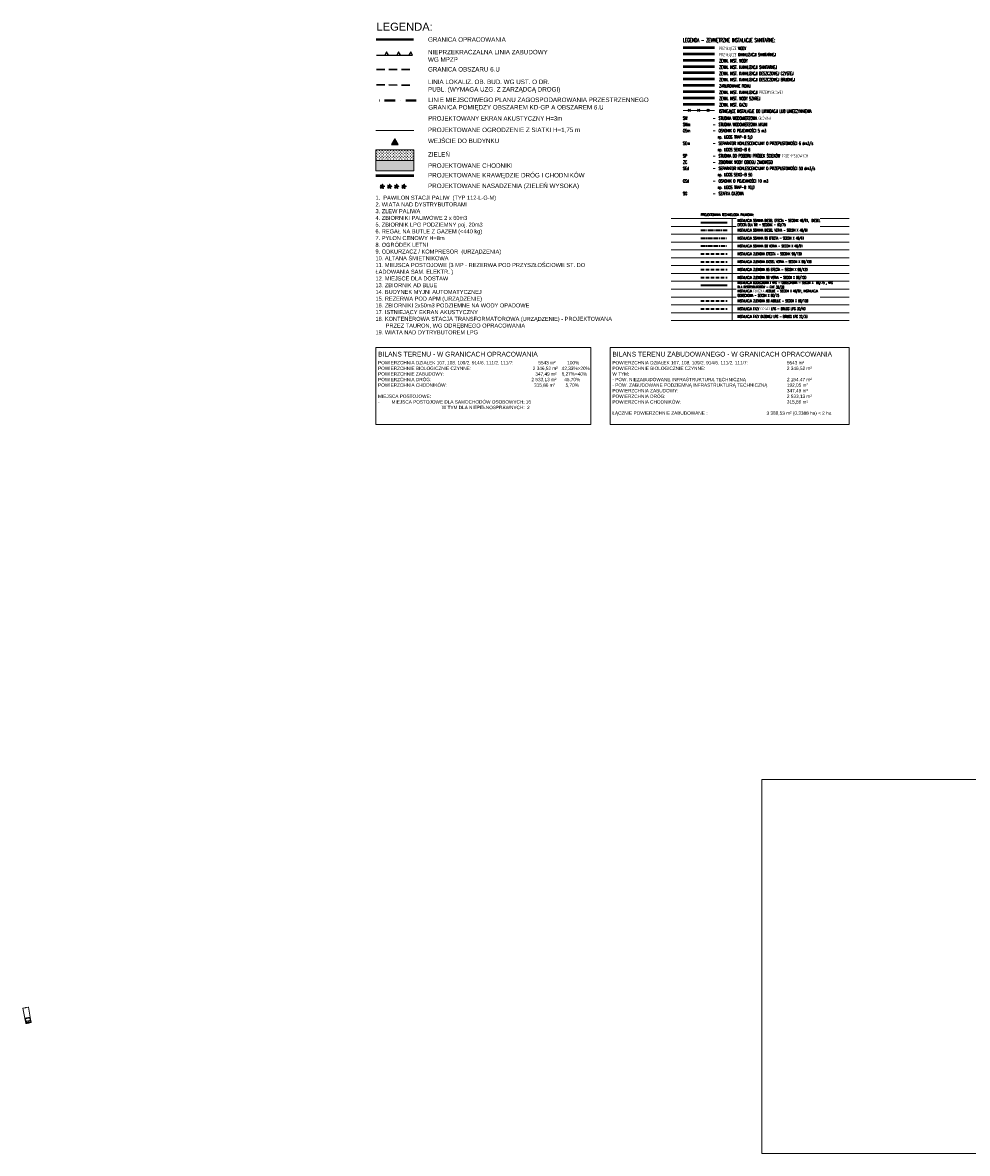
# Model space of a CAD drawing. Header units: metres. Extents: x 779 to 7046, y -512 to 9570.
# Tile 178 of 256: x 1734 to 2095, y 152 to 584. Entities that reach past the tile are written whole.
import ezdxf

# ---------------------------------------------------------------- set-up
doc = ezdxf.new("R2010")
doc.units = ezdxf.units.M
for name, pattern in [('CENTER', [50.8, 31.75, -6.35, 6.35, -6.35]), ('CENTER2', [1.125, 0.75, -0.125, 0.125, -0.125]), ('CIĄGłA', [0]), ('DASHEDX2', [38.1, 25.4, -12.7]), ('DGN Style 4', [0.3202, 0.16, -0.08, 0.0002, -0.08]), ('HIDDEN2', [4.7625, 3.175, -1.5875])]:
    doc.linetypes.add(name, pattern=pattern)
for name, color, linetype, lineweight in [('- AGP-1_OPISY', 7, 'Continuous', 13), ('_a_obiekty', 250, 'Continuous', 30), ('_ON', 10, 'Continuous', 35), ('_Pb95', 94, 'Continuous', 35), ('_Pb98', 160, 'Continuous', 35), ('_U95', 30, 'Continuous', 35), ('_VRS', 210, 'Continuous', 35), ('AGP1_40_layout_tabelka', 7, 'Continuous', 9), ('AGP1_granica_opracow', 7, 'Continuous', 15), ('AGP1_HATCH', 7, 'Continuous', 5), ('AGP1_OPISY', 7, 'Continuous', 13), ('AGP1_samochody', 5, 'Continuous', 15), ('IS-G', 40, 'Continuous', 50), ('IS-KD-brudna', 96, 'Continuous', 50), ('IS-KD-czysta', 92, 'Continuous', 50), ('IS-KD-zarurowanie', 64, 'Continuous', 50), ('IS-KP', 202, 'Continuous', 50), ('IS-KS', 34, 'Continuous', 50), ('IS-KS-przylacze', 36, 'CENTER', 50), ('IS-likwidacje', 6, 'Continuous', 30), ('IS-opis-legenda', 7, 'Continuous', 20), ('IS-W', 160, 'Continuous', 50), ('IS-W-przylacze', 162, 'CENTER', 50), ('IS-W-woda-szara', 134, 'Continuous', 50), ('MPZP', 7, 'Continuous', 0)]:
    doc.layers.add(name, color=color, linetype=linetype, lineweight=lineweight)
doc.layers.add('AGP1_linie_nieprzekraczalne', color=7, linetype='Continuous')
doc.styles.add('ARIAL', font='arial.ttf')
doc.styles.add('IS-0.6', font='simplex.shx', dxfattribs={"width": 0.6})
doc.styles.get("Standard").update_dxf_attribs({"font": 'arial.ttf'})
doc.linetypes.add('OGRODZENIE1', pattern='A,6.35,-2.54,[133,ltypeshp.shx,S=2.54,R=0,X=-2.54,Y=0],-2.54,25.4', length=36.83)
picture_1 = doc.add_image_def('image2.jpg', size_in_pixel=(2480, 3509))

# ---------------------------------------------------------------- blocks, each defined once
blk = doc.blocks.new('*U33')
at = {"layer": 'AGP1_linie_nieprzekraczalne', "color": 1, "ltscale": 0.05}
for points in [[(0, 0), (4.84, 0), (4.07, 1.33), (3.33, 0)], [(4.84, 0), (9.68, 0), (8.91, 1.33), (8.18, 0)], [(4.84, 0), (9.68, 0), (8.91, 1.33), (8.18, 0)], [(9.68, 0), (14.53, 0), (13.76, 1.33), (13.02, 0)]]:
    blk.add_lwpolyline(points, dxfattribs=at)
blk = doc.blocks.new('tow042')
at = {"color": 146, "true_color": 0x105689}
for p, q in [((-4, 117), (-4, 196)), ((-4, 117), (-4, 93)), ((-4, 14), (-4, 93)), ((0, 0), (0, 211)), ((0, 211), (383, 211)), ((383, 0), (0, 0)), ((383, 211), (383, 0)), ((396, 190), (383, 190)), ((396, 19), (383, 19)), ((396, 3), (396, 206)), ((396, 206), (573, 206)), ((396, 200), (511, 200)), ((396, 196), (499, 196)), ((396, 196), (410, 189)), ((396, 14), (410, 21)), ((499, 13), (396, 13)), ((511, 9), (396, 9)), ((404, 5), (396, 5)), ((573, 3), (396, 3)), ((406, 9), (406, 7)), ((410, 23), (410, 187)), ((414, 190), (477, 190)), ((414, 20), (477, 19)), ((432, 200), (432, 206)), ((432, 3), (432, 9)), ((443, 5), (432, 5)), ((440, 1), (439, 3)), ((465, 209), (440, 209)), ((440, 206), (440, 209)), ((440, 1), (465, 1)), ((441, 200), (441, 202)), ((443, 204), (528, 204)), ((528, 5), (443, 5)), ((465, 206), (465, 209)), ((465, 1), (465, 3)), ((497, 193), (481, 187)), ((481, 22), (497, 17)), ((510, 117), (510, 93)), ((555, 205), (511, 200)), ((511, 9), (555, 4)), ((512, 194), (550, 196)), ((550, 13), (512, 16)), ((517, 201), (529, 205)), ((529, 5), (517, 9)), ((519, 117), (519, 93)), ((522, 224), (526, 211)), ((522, 224), (524, 224)), ((528, 210), (526, 211)), ((528, 210), (527, 206)), ((527, 3), (528, -1)), ((528, 221), (531, 212)), ((529, 210), (528, 210)), ((530, 210), (529, 210)), ((531, 211), (530, 210)), ((531, 208), (530, 206)), ((530, 3), (531, 1)), ((531, 213), (531, 211)), ((531, 211), (531, 211)), ((572, 197), (550, 196)), ((550, 13), (572, 13)), ((557, 117), (557, 93)), ((568, 3), (585, 3)), ((573, 179), (572, 196)), ((573, 206), (585, 207)), ((593, 117), (593, 93)), ((601, 117), (601, 93)), ((526, -1), (522, -14)), ((524, -14), (522, -14)), ((528, 0), (526, -1)), ((529, 0), (528, 0)), ((531, -2), (528, -12)), ((530, 0), (529, 0)), ((531, -1), (530, 0)), ((531, -2), (531, -1)), ((531, -4), (531, -2))]:
    blk.add_line(p, q, dxfattribs=at)
for centre, radius, start, end in [((10, 196), 14, 134.3119, 180), ((10, 14), 14, 180, 225.6881), ((404, 7), 2, 270, 360), ((414, 186), 4.64, 95.7005, 167.2955), ((414, 24), 4.64, 192.7045, 264.2995), ((443, 202), 2, 90, 180), ((477, 186), 4, 10.6715, 90.0002), ((477, 23), 4, 269.9998, 349.3286), ((499, 192), 4, 10.9276, 90.0001), ((499, 17), 4, 269.9999, 348.9219), ((101, 114), 410, 0.3094, 11.0766), ((101, 95), 410, 348.9219, 359.7), ((101, 114), 419, 0.3031, 10.9112), ((101, 95), 419, 349.0888, 359.7061), ((524, 220), 4, 19.9425, 90.0003), ((526, 204), 0.2, 286.6573, 90.0005), ((528, 210), 4, 327.7692, 19.9405), ((528, -1), 4, 340.0595, 32.2308), ((101, 114), 456, 0.278, 10.3537), ((101, 95), 456, 349.6462, 359.7304), ((560, 194), 12, 9.7847, 90.0002), ((563, 13), 10.6, 298.3672, 354.0058), ((568, 188), 19.4, 27.1237, 75.5811), ((115, 95), 466, 349.6499, 10.35), ((575, 14), 10.3, 276.1914, 358.2761), ((580, 191), 16.3, 31.8659, 71.8093), ((585, 12), 8.89, 267.1069, 345.1281), ((106, 114), 486, 0.2607, 9.7107), ((106, 95), 486, 350.2891, 359.7471), ((115, 114), 486, 0.2608, 10.1124), ((115, 95), 486, 349.8875, 359.7472), ((524, -10), 4, 269.9997, 340.0575)]:
    blk.add_arc(centre, radius, start, end, dxfattribs=at)
blk = doc.blocks.new('*U91')
at = {"color": 0, "linetype": 'ByBlock', "lineweight": -2}
for p, q in [((-0.71, 0.71), (0.71, -0.71)), ((-0.71, -0.71), (0.71, 0.71))]:
    blk.add_line(p, q, dxfattribs=at)
blk = doc.blocks.new('NASADZENIA NOWE ZIELEŃ')
at = {"linetype": 'CIĄGłA', "lineweight": 5, "true_color": 0x58ba48, "transparency": 33554597}
h = blk.add_hatch(color=85, dxfattribs=at)
h.dxf.hatch_style = 1
h.paths.add_polyline_path([(1751.94, 237.45), (1751.45, 237.06), (1750.96, 237.45), (1751.18, 236.87), (1750.66, 236.52), (1751.28, 236.55), (1751.45, 235.95), (1751.62, 236.55), (1752.24, 236.52), (1751.72, 236.87)])
edge = h.paths.add_edge_path(flags=16)
edge.add_arc((1751.45, 236.78), 0.0118, 0, 360)
edge = h.paths.add_edge_path(flags=16)
edge.add_arc((1751.45, 236.78), 0.0118, 0, 360)
at = {"color": 116, "linetype": 'CIĄGłA', "lineweight": 30, "true_color": 0x136734}
for points in [[(1751.94, 237.45), (1751.72, 236.87), (1752.24, 236.52), (1751.62, 236.55), (1751.45, 235.95), (1751.28, 236.55), (1750.66, 236.52), (1751.18, 236.87), (1750.96, 237.45), (1751.45, 237.06), (1751.94, 237.45)], [(1751.3, 236.78), (1751.6, 236.78)], [(1751.45, 236.93), (1751.45, 236.63)]]:
    blk.add_lwpolyline(points, dxfattribs=at)

msp = doc.modelspace()

# ---------------------------------------------------------------- hatches: boundary and pattern name
at = {"layer": 'AGP1_HATCH'}
h = msp.add_hatch(dxfattribs=at)
h.set_pattern_fill('GRASS', color=64, scale=0.03)
h.set_pattern_definition([(90, (0, 1.72026), (-0.53881537, 0.53881537), [0.142875, -0.93475573]), (45, (0, 1.72026), (-0.53881537, 0.53881537), [0.142875, -0.619125]), (135, (0, 1.72026), (-0.53881537, -0.53881537), [0.142875, -0.619125])])
h.paths.add_polyline_path([(1869.427, 535.439), (1869.427, 531.46), (1883.896, 531.46), (1883.896, 535.439)])
at = {"layer": 'AGP1_HATCH', "true_color": 0x636466, "transparency": 33554477}
h = msp.add_hatch(color=251, dxfattribs=at)
h.dxf.hatch_style = 1
h.paths.add_polyline_path([(1869.427, 531.46), (1883.896, 531.46), (1883.896, 527.481), (1869.427, 527.481)])
at = {"layer": 'AGP1_OPISY', "ltscale": 0.05}
msp.add_hatch(color=256, dxfattribs=at).paths.add_polyline_path([(1876.662, 539.715), (1875.427, 537.577), (1877.896, 537.577)])

# ---------------------------------------------------------------- linework, layer by layer
at = {"color": 1, "linetype": 'HIDDEN2', "lineweight": 30}
msp.add_lwpolyline([(1869.676, 566.24), (1883.475, 566.206)], dxfattribs=at)
at = {"color": 3, "linetype": 'HIDDEN2', "lineweight": 30}
msp.add_lwpolyline([(1869.676, 560.284), (1883.475, 560.25)], dxfattribs=at)
at = {"ltscale": 0.05}
msp.add_lwpolyline([(1876.662, 539.715), (1875.427, 537.577), (1877.896, 537.577)], close=True, dxfattribs=at)
at = {"lineweight": 50}
msp.add_lwpolyline([(1883.896, 525.491), (1869.427, 525.491)], dxfattribs=at)
at = {"layer": '_a_obiekty', "color": 18, "linetype": 'OGRODZENIE1', "lineweight": 15, "ltscale": 0.04, "true_color": 0x000000}
msp.add_lwpolyline([(1883.896, 542.829), (1869.427, 542.829)], dxfattribs=at)
at = {"layer": '_ON', "linetype": 'Continuous', "ltscale": 0.01}
msp.add_line((1993.641, 507.737), (2003.641, 507.737), dxfattribs=at)
at = {"layer": '_ON', "linetype": 'DASHEDX2', "ltscale": 0.05}
msp.add_line((1993.641, 495.737), (2003.641, 495.737), dxfattribs=at)
at = {"layer": '_Pb95', "linetype": 'CENTER', "ltscale": 0.05}
msp.add_line((1993.641, 501.737), (2003.641, 501.737), dxfattribs=at)
at = {"layer": '_Pb95', "linetype": 'DASHEDX2', "ltscale": 0.05}
msp.add_line((1993.641, 489.737), (2003.641, 489.737), dxfattribs=at)
at = {"layer": '_Pb98', "linetype": 'CENTER', "ltscale": 0.05}
msp.add_line((1993.641, 498.737), (2003.641, 498.737), dxfattribs=at)
at = {"layer": '_Pb98', "linetype": 'DASHEDX2', "ltscale": 0.05}
msp.add_line((1993.641, 486.737), (2003.641, 486.737), dxfattribs=at)
at = {"layer": '_Pb98', "color": 4, "linetype": 'DASHEDX2', "ltscale": 0.05}
msp.add_line((1993.641, 477.737), (2003.641, 477.737), dxfattribs=at)
at = {"layer": '_Pb98', "color": 2, "linetype": 'DASHEDX2', "ltscale": 0.05}
msp.add_line((1993.641, 474.737), (2003.641, 474.737), dxfattribs=at)
at = {"layer": '_U95', "color": 30, "linetype": 'CENTER', "ltscale": 0.055}
msp.add_line((1993.641, 504.737), (2003.641, 504.737), dxfattribs=at)
at = {"layer": '_U95', "linetype": 'DASHEDX2', "ltscale": 0.05}
msp.add_line((1993.641, 492.737), (2003.641, 492.737), dxfattribs=at)
at = {"layer": '_VRS', "ltscale": 0.01}
msp.add_line((1993.641, 483.737), (2003.641, 483.737), dxfattribs=at)
at = {"layer": 'AGP1_40_layout_tabelka'}
for points in [[(1869.43, 459.986), (1951.622, 459.986), (1951.622, 430.551), (1869.43, 430.551)], [(1958.969, 459.986), (2050.315, 459.986), (2050.315, 430.551), (1958.969, 430.551)]]:
    msp.add_lwpolyline(points, close=True, dxfattribs=at)
at = {"layer": 'AGP1_granica_opracow', "color": 5, "linetype": 'CENTER2', "lineweight": 9, "ltscale": 5, "const_width": 0.95}
msp.add_lwpolyline([(1883.896, 577.667), (1869.427, 577.667)], dxfattribs=at)
at = {"layer": 'AGP1_OPISY'}
for points in [[(1869.427, 531.46), (1883.896, 531.46), (1883.896, 535.439), (1869.427, 535.439)], [(1869.427, 527.481), (1883.896, 527.481), (1883.896, 531.46), (1869.427, 531.46)]]:
    msp.add_lwpolyline(points, close=True, dxfattribs=at)
at = {"layer": 'IS-G'}
msp.add_line((1986.823, 552.985), (1998.823, 552.985), dxfattribs=at)
at = {"layer": 'IS-KD-brudna'}
msp.add_line((1986.823, 562.585), (1998.823, 562.585), dxfattribs=at)
at = {"layer": 'IS-KD-czysta', "ltscale": 2}
msp.add_line((1986.823, 564.985), (1998.823, 564.985), dxfattribs=at)
at = {"layer": 'IS-KD-zarurowanie'}
msp.add_line((1986.823, 560.185), (1998.823, 560.185), dxfattribs=at)
at = {"layer": 'IS-KP'}
msp.add_line((1986.823, 557.785), (1998.823, 557.785), dxfattribs=at)
at = {"layer": 'IS-KS'}
msp.add_line((1986.823, 567.385), (1998.823, 567.385), dxfattribs=at)
at = {"layer": 'IS-KS-przylacze', "ltscale": 1.5}
msp.add_line((1986.823, 572.185), (1998.823, 572.185), dxfattribs=at)
at = {"layer": 'IS-likwidacje', "color": 7, "lineweight": 15}
msp.add_line((1986.823, 550.585), (1998.823, 550.585), dxfattribs=at)
at = {"layer": 'IS-opis-legenda', "lineweight": 9}
for p, q in [((1982.236, 509.237), (2050.315, 509.237)), ((1982.236, 506.237), (2050.315, 506.237)), ((2005.641, 509.237), (2005.641, 470.237)), ((1982.236, 503.237), (2050.315, 503.237)), ((1982.236, 500.237), (2050.315, 500.237)), ((1982.236, 497.237), (2050.315, 497.237)), ((1982.236, 494.237), (2050.315, 494.237)), ((1982.236, 491.237), (2050.315, 491.237)), ((1982.236, 488.237), (2050.315, 488.237)), ((1982.236, 485.237), (2050.315, 485.237)), ((1982.236, 482.237), (2050.315, 482.237)), ((1982.236, 479.237), (2050.315, 479.237)), ((1982.236, 476.237), (2050.315, 476.237)), ((1982.236, 473.237), (2050.315, 473.237)), ((1982.236, 470.237), (2050.315, 470.237)), ((1982.236, 470.237), (2050.315, 470.237)), ((1982.236, 470.237), (2050.315, 470.237))]:
    msp.add_line(p, q, dxfattribs=at)
at = {"layer": 'IS-W'}
msp.add_line((1986.823, 569.785), (1998.823, 569.785), dxfattribs=at)
at = {"layer": 'IS-W-przylacze', "ltscale": 1.5}
msp.add_line((1986.823, 574.585), (1998.823, 574.585), dxfattribs=at)
at = {"layer": 'IS-W-woda-szara'}
msp.add_line((1986.823, 555.385), (1998.823, 555.385), dxfattribs=at)
at = {"layer": 'MPZP', "color": 202, "linetype": 'DGN Style 4', "lineweight": 40, "ltscale": 25, "true_color": 0x8a2be2, "flags": 128}
msp.add_lwpolyline([(1884.892, 554.334), (1869.661, 554.334)], dxfattribs=at)

# ---------------------------------------------------------------- block references
at = {"color": 18, "linetype": 'CIĄGłA', "lineweight": 5, "true_color": 0x000000, "rotation": 98.27222988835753}
for p in [(2358.166, -1177.69), (2360.913, -1177.69), (2363.585, -1177.69), (2366.438, -1177.69)]:
    msp.add_blockref('NASADZENIA NOWE ZIELEŃ', p, dxfattribs=at)
at = {"layer": 'AGP1_linie_nieprzekraczalne', "xscale": 0.95, "yscale": 0.95, "zscale": 0.95, "rotation": 359.8600436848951}
msp.add_blockref('*U33', (1869.676, 571.657), dxfattribs=at)
at = {"layer": 'AGP1_samochody', "color": 143, "true_color": 0x7aafdf, "xscale": -0.009999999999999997, "yscale": 0.009999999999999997, "zscale": 0.009999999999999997, "rotation": 100.5514497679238}
msp.add_blockref('tow042', (1736.637, 207.752), dxfattribs=at)
at = {"layer": 'IS-likwidacje', "xscale": 0.6, "yscale": 0.6, "zscale": 0.6}
for p in [(1989.223, 550.585), (1992.823, 550.585), (1996.423, 550.585)]:
    msp.add_blockref('*U91', p, dxfattribs=at)

# ---------------------------------------------------------------- texts
at = {"color": 18, "linetype": 'CIĄGłA', "lineweight": 5, "true_color": 0x000000, "insert": (1889.45, 555.467), "char_height": 1.71, "width": 86.59648, "attachment_point": 1}
msp.add_mtext('LINIE MIEJSCOWEGO PLANU ZAGOSPODAROWANIA PRZESTRZENNEGO\\PGRANICA POMIĘDZY OBSZAREM KD-GP A OBSZAREM 6.U', dxfattribs=at)
at = {"layer": 'AGP1_OPISY', "linetype": 'Continuous', "lineweight": 40, "attachment_point": 1, "style": 'ARIAL'}
for s, insert, char_height, width in [('LEGENDA:', (1869.686, 584.059), 3.04, 83.72429), ('GRANICA OPRACOWANIA', (1889.352, 578.506), 1.71, 50.13387), ('NIEPRZEKRACZALNA LINIA ZABUDOWY WG MPZP', (1889.352, 573.703), 1.71, 50.13387), ('GRANICA OBSZARU 6.U', (1889.352, 567.133), 1.71, 50.13387), ('LINIA LOKALIZ. OB. BUD. WG UST. O DR. PUBL. (WYMAGA UZG. Z ZARZĄDCĄ DROGI)', (1889.352, 562.33), 1.71, 52.90055), ('{\\fArial|b0|i0|c238|p39;\\W0.88889;PROJEKTOWANY EKRAN AKUSTYCZNY H=3m}', (1889.45, 548.356), 1.71, 61.61261), ('PROJEKTOWANE OGRODZENIE Z SIATKI H=1,75 m', (1889.352, 543.974), 1.71, 61.61261), ('WEJŚCIE DO BUDYNKU', (1889.352, 539.792), 1.71, 59.02557), ('ZIELEŃ', (1889.352, 534.616), 1.71, 50.13387), ('PROJEKTOWANE CHODNIKI', (1889.352, 530.328), 1.71, 50.13387), ('PROJEKTOWANE KRAWĘDZIE DRÓG I CHODNIKÓW', (1889.352, 526.636), 1.71, 61.61261), ('PROJEKTOWANE NASADZENIA (ZIELEŃ WYSOKA)', (1889.352, 522.589), 1.71, 61.61261), ('{\\H0.79167x;\\C256;\\c0;1.  PAWILON STACJI PALIW  (TYP 112-L-G-M)\\P2. WIATA NAD DYSTRYBUTORAMI\\P3. ZLEW PALIWA\\P4. ZBIORNIKI PALIWOWE 2 x 60m3\\P5. ZBIORNIK LPG PODZIEMNY poj. 20m3\\P6. REGAŁ NA BUTLE Z GAZEM (<440 kg)\\P7. PYLON CENOWY H=8m\\P8. OGRÓDEK LETNI\\P9. ODKURZACZ / KOMPRESOR  (URZĄDZENIA)\\P10. ALTANA ŚMIETNIKOWA\\P11. MIEJSCA POSTOJOWE (3 MP - REZERWA POD PRZYSZŁOŚCIOWE ST. DO ŁADOWANIA SAM. ELEKTR. )\\P12. MIEJSCE DLA DOSTAW\\H0.84211x;\\P\\H1.1875x;13. ZBIORNIK AD BLUE\\P14. BUDYNEK MYJNI AUTOMATYCZNEJ\\P15. REZERWA POD APM (URZĄDZENIE)\\P16. ZBIORNIKI 2x50m3 PODZIEMNE NA WODY OPADOWE \\P17. ISTNIEJĄCY EKRAN AKUSTYCZNY\\P\\pi-3.8988,l3.8988;18. KONTENEROWA STACJA TRANSFORMATOROWA (\\H0.97195x;URZĄDZENIE\\H1.0289x;) - PROJEKTOWANA     PRZEZ TAURON, WG ODRĘBNEGO OPRACOWANIA\\P19. WIATA NAD DYTRYBUTOREM LPG}', (1869.282, 517.968), 1.9494, 92.84028), ('BILANS TERENU - W GRANICACH OPRACOWANIA', (1870.282, 458.302), 1.824, 90.25573), ('BILANS TERENU ZABUDOWANEGO - W GRANICACH OPRACOWANIA', (1959.822, 458.302), 1.824, 90.25573), ('{\\C256;\\c0;POWIERZCHNIA DZIAŁEK 107, 108, 109/2, 914/6, 111/2, 111/7:                   5543 m²         100%\\PPOWIERZCHNIE BIOLOGICZNIE CZYNNE:^I^I^I                          2\\~346,52 m²   42,33%>20% \\PPOWIERZCHNIE ZABUDOWY:^I^I^I^I^I                            347,49 m²    6,27%<40% \\PPOWIERZCHNIA DRÓG:^I^I^I^I^I^I                         2\\~533,13 m²      45,70%\\PPOWIERZCHNIA CHODNIKÓW:^I^I^I^I                           315,86 m²        5,70%\\P\\PMIEJSCA POSTOJOWE:                                 \\P-^IMIEJSCA POSTOJOWE DLA SAMOCHODÓW OSOBOWYCH:^I16    \\P^I^I^I                  W TYM DLA NIEPEŁNOSPRAWNYCH:^I 2}\\P\\P\\P^I^I^I^I\\P                                    ', (1870.282, 454.758), 1.2825, 90.25573), ('{\\C256;\\c0;POWIERZCHNIA DZIAŁEK 107, 108, 109/2, 914/6, 111/2, 111/7:                   ^I^I5543 m²            POWIERZCHNIE BIOLOGICZNIE CZYNNE:^I^I^I                          ^I^I2\\~346,52 m²      \\PW TYM:\\P- POW. NIEZABUDOWANE INFRASTRUKTURĄ TECHNICZNĄ^I^I^I^I2\\~154,47 m²^I     \\P- POW. ZABUDOWANE PODZIEMNĄ INFRASTRUKTURĄ TECHNICZNĄ^I^I192,05 m²^I     \\PPOWIERZCHNIA ZABUDOWY:^I^I^I^I^I                            ^I^I347,49 m²    ^I      \\PPOWIERZCHNIA DRÓG:^I^I^I^I^I^I                          ^I^I2\\~533,13 m²       \\PPOWIERZCHNIA CHODNIKÓW:^I^I^I^I                            ^I^I315,86 m²          \\P\\PŁĄCZNIE POWIERZCHNIE ZABUDOWANE^I:^I^I^I^I     3\\~388,53 m² (0,3388 ha) < 2 ha  \\P^I^I^I^I^I^I\\P\\P}\\P\\P\\P^I^I^I^I\\P                                    ', (1959.822, 454.758), 1.2825, 90.25573)]:
    msp.add_mtext(s, dxfattribs=dict(at, insert=insert, char_height=char_height, width=width))
at = {"layer": 'IS-opis-legenda', "lineweight": 30, "style": 'IS-0.6', "width": 0.6}
msp.add_text('LEGENDA - ZEWNĘTRZNE INSTALACJE SANITARNE:', height=1.44, dxfattribs=at).set_placement((1986.823, 576.685))
at = {"layer": 'IS-opis-legenda', "style": 'IS-0.6', "width": 0.6}
for s, height, p in [('PRZYŁĄCZE WODY', 1.2, (2000.623, 573.685)), ('PRZYŁĄCZE KANALIZACJI SANITARNEJ', 1.2, (2000.623, 571.285)), ('ZEWN. INST. WODY', 1.2, (2000.623, 568.885)), ('ZEWN. INST. KANALIZACJI SANITARNEJ', 1.2, (2000.623, 566.485)), ('ZEWN. INST. KANALIZACJI DESZCZOWEJ CZYSTEJ', 1.2, (2000.623, 564.085)), ('ZEWN. INST. KANALIZACJI DESZCZOWEJ BRUDNEJ', 1.2, (2000.623, 561.685)), ('ZARUROWANIE ROWU', 1.2, (2000.623, 559.285)), ('ZEWN. INST. KANALIZACJI PRZEMYSŁOWEJ', 1.2, (2000.623, 556.885)), ('ZEWN. INST. WODY SZAREJ', 1.2, (2000.623, 554.485)), ('ZEWN. INST. GAZU', 1.2, (2000.623, 552.085)), ('ISTNIEJĄCE INSTALACJE DO LIKWIDACJI LUB UNIECZYNNIENIA', 1.2, (2000.623, 549.685)), ('INSTALACJA SSAWNA DIESEL VERVA - SECON X 48/61', 1, (2007.641, 504.237)), ('INSTALACJA SSAWNA 95 EFECTA - SECON X 48/61', 1, (2007.641, 501.237)), ('INSTALACJA SSAWNA 98 VERVA - SECON X 48/61', 1, (2007.641, 498.237)), ('INSTALACJA ZLEWOWA EFECTA - SECONX 98/120 ', 1, (2007.641, 495.237)), ('INSTALACJA ZLEWOWA DIESEL VERVA - SECON X 98/120', 1, (2007.641, 492.237)), ('INSTALACJA ZLEWOWA 95 EFECTA - SECON X 98/120', 1, (2007.641, 489.237)), ('INSTALACJA ZLEWOWA 98 VERVA - SECON X 98/120', 1, (2007.641, 486.237)), ('INSTALACJA ZLEWOWA 98 ADBLUE - SECON X 98/120', 1, (2007.641, 477.237)), ('INSTALACJA FAZY CIEKŁEJ LPG - BRUGG LPG 30/40', 1, (2007.641, 474.237)), ('INSTALACJA FAZY GAZOWEJ LPG - BRUGG LPG 22/33', 1, (2007.641, 471.237))]:
    msp.add_text(s, height=height, dxfattribs=at).set_placement(p)
at = {"layer": 'IS-opis-legenda', "insert": (1986.823, 548.185), "char_height": 1.2, "width": 84, "attachment_point": 1, "rotation": 360, "line_spacing_factor": 1.2, "style": 'IS-0.6'}
msp.add_mtext('SW ^I^I   -  STUDNIA WODOMIERZOWA GŁÓWNA\\PSWm^I^I   -  STUDNIA WODOMIERZOWA MYJNI\\POSm ^I^I   -  OSADNIK O POJEMNOŚCI 5 m3\\P^I^I      np. UGOS TRAP-B 5,0\\PSEm ^I^I   -  SEPARATOR KOALESCENCYJNY O PRZEPUSTOWOŚCI 6 dm3/s\\P^I^I      np. UGOS SEKO-B 6\\PSP ^I  ^I   -  STUDNIA DO POBORU PRÓBEK ŚCIEKÓW PRZEMYSŁOWYCH\\PZC ^I^I   -  ZBIORNIK WODY OBIEGU ZIMOWEGO\\PSEd ^I^I   -  SEPARATOR KOALESCENCYJNY O PRZEPUSTOWOŚCI 50 dm3/s\\P^I^I      np. UGOS SEKO-B 50\\POSd ^I^I   -  OSADNIK O POJEMNOŚCI 10 m3\\P^I^I      np. UGOS TRAP-B 10,0\\PSG ^I^I   -  SZAFKA GAZOWA', dxfattribs=at)
at = {"layer": 'IS-opis-legenda', "insert": (2007.641, 485.237), "char_height": 1, "width": 33.0818, "attachment_point": 1, "style": 'IS-0.6'}
msp.add_mtext('INSTALACJA ODDECHOWA I VRS - ODDECHOWA - SECON X  60/75 , VRS DLA DYSTRYBUTORÓW - CNT 30/39', dxfattribs=at)

# ---------------------------------------------------------------- pictures from other files: only their frames are drawn
at = {"color": 7, "linetype": 'CIĄGłA', "lineweight": 5, "true_color": 0xffffff}
image = msp.add_image(picture_1, insert=(2016.963, 151.92), size_in_units=(101.003, 142.912), dxfattribs=at)
image.dxf.flags = 7

# ---------------------------------------------------------------- next in the draw order: texts
at = {"layer": '- AGP-1_OPISY', "char_height": 1, "width": 31.03883, "attachment_point": 1, "rotation": 360, "style": 'IS-0.6', "bg_fill": 2}
for s, insert in [('INSTALACJA SSAWNA DIESEL EFECTA - SECONX 48/61,  DIESEL EFECTA DLA TIR - SECONX - 60/75 ', (2007.641, 509.011)), ('INSTALACJA TŁOCZNA ADBLUE - SECON X 48/61, INSTALACJA ODDECHOWA - SECON X 60/75', (2007.641, 482.031))]:
    msp.add_mtext(s, dxfattribs=dict(at, insert=insert))

# ---------------------------------------------------------------- next in the draw order: texts
at = {"layer": '- AGP-1_OPISY', "style": 'IS-0.6', "width": 0.6}
msp.add_text('PROJEKTOWANA TECHNOLOGIA PALIWOWA:', height=1, dxfattribs=at).set_placement((1993.641, 510.213))

doc.saveas('drawing.dxf')
